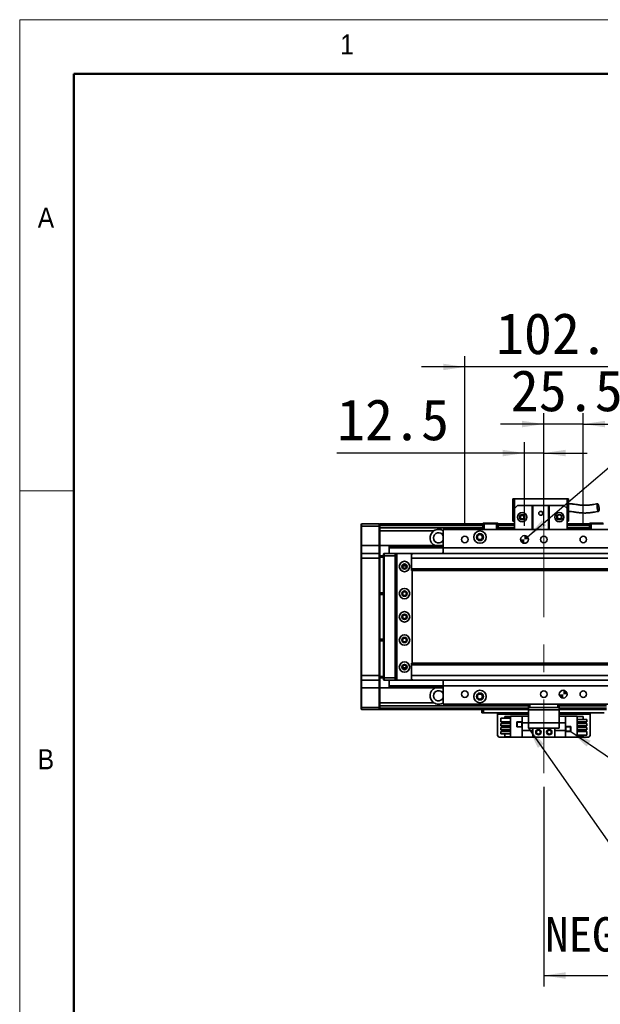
# Model space of a CAD drawing. Header units: millimetres. Extents: x 35 to 2905, y 35 to 2044.
# Tile 3 of 11: x 35 to 410, y 1408 to 2044. Entities that reach past the tile are written whole.
import ezdxf

# ---------------------------------------------------------------- set-up
doc = ezdxf.new("R2010")
doc.units = ezdxf.units.MM
doc.header["$LTSCALE"] = 7
doc.linetypes.add('CENTERX2', pattern=[20.32, 12.7, -2.54, 2.54, -2.54])
doc.layers.add('黑色实线', color=7, linetype='Continuous')
doc.styles.add('SLDTEXTSTYLE1', font='Gothic.ttf', dxfattribs={"width": 0.913})
doc.styles.add('SLDTEXTSTYLE8', font='txt')
doc.styles.add('SLDTEXTSTYLE9', font='txt', dxfattribs={"bigfont": 'bigfont'})
doc.dimstyles.new('SLDDIMSTYLE0', dxfattribs={"dimtxt": 26.6, "dimasz": 14, "dimexe": 0, "dimexo": 0.0625, "dimgap": 6.65, "dimtad": 2, "dimdec": 1, "dimrnd": 1e-09, "dimzin": 4, "dimdsep": 46, "dimtxsty": 'SLDTEXTSTYLE8', "dimsah": 1, "dimcen": 0.09, "dimadec": 0, "dimazin": 1, "dimtfac": 1, "dimtdec": 1, "dimtmove": 0, "dimatfit": 0, "dimfxl": 0, "dimfrac": 2, "dimtolj": 1, "dimtzin": 12, "dimarcsym": 0})
doc.dimstyles.new('SLDDIMSTYLE1', dxfattribs={"dimtxt": 26.6, "dimasz": 14, "dimexe": 0, "dimexo": 0.0625, "dimgap": 6.65, "dimtad": 2, "dimdec": 1, "dimrnd": 1e-09, "dimzin": 12, "dimdsep": 46, "dimtxsty": 'SLDTEXTSTYLE8', "dimsah": 1, "dimcen": 0.09, "dimadec": 0, "dimazin": 3, "dimtfac": 1, "dimtdec": 1, "dimtmove": 0, "dimatfit": 0, "dimfxl": 0, "dimfrac": 2, "dimtolj": 1, "dimtzin": 12, "dimarcsym": 0})
doc.dimstyles.new('SLDDIMSTYLE2', dxfattribs={"dimtxt": 0.18, "dimasz": 14, "dimexe": 0, "dimexo": 0.0625, "dimgap": 0, "dimtad": 0, "dimtih": 1, "dimtoh": 1, "dimdec": 0, "dimrnd": 1e-09, "dimzin": 0, "dimdsep": 46, "dimtxsty": 'Standard', "dimsah": 1, "dimcen": 0.09, "dimadec": 0, "dimazin": 0, "dimtfac": 14, "dimtdec": 0, "dimtofl": 0, "dimtmove": 0, "dimatfit": 3, "dimfxl": 0, "dimfrac": 2, "dimtolj": 1, "dimtzin": 0, "dimarcsym": 0})
doc.dimstyles.new('SLDDIMSTYLE4', dxfattribs={"dimtxt": 26.6, "dimasz": 14, "dimexe": 0, "dimexo": 0.0625, "dimgap": 6.65, "dimtad": 0, "dimtih": 1, "dimtoh": 1, "dimdec": 1, "dimrnd": 1e-09, "dimzin": 4, "dimdsep": 46, "dimtxsty": 'SLDTEXTSTYLE8', "dimsah": 1, "dimcen": 0, "dimadec": 0, "dimazin": 1, "dimtfac": 1, "dimtdec": 1, "dimtofl": 0, "dimtmove": 0, "dimatfit": 3, "dimfxl": 0, "dimfrac": 2, "dimtolj": 1, "dimtzin": 12, "dimarcsym": 0})
doc.dimstyles.new('SLDDIMSTYLE5', dxfattribs={"dimtxt": 26.6, "dimasz": 14, "dimexe": 0, "dimexo": 0.0625, "dimgap": 6.65, "dimtad": 2, "dimdec": 1, "dimrnd": 1e-09, "dimzin": 4, "dimdsep": 46, "dimtxsty": 'SLDTEXTSTYLE8', "dimsah": 1, "dimcen": 0.09, "dimadec": 0, "dimazin": 1, "dimtfac": 1, "dimtdec": 1, "dimtofl": 0, "dimtmove": 0, "dimatfit": 3, "dimfxl": 0, "dimfrac": 2, "dimtolj": 1, "dimtzin": 12, "dimarcsym": 0})

# ---------------------------------------------------------------- blocks, each defined once
blk = doc.blocks.new('_D_7')
at = {"layer": '黑色实线'}
for p, q in [((322.56, 1716.99), (322.56, 1826.58)), ((424.56, 1716.99), (424.56, 1826.58)), ((322.56, 1819.58), (294.56, 1819.58)), ((424.56, 1819.58), (322.56, 1819.58)), ((424.56, 1819.58), (452.56, 1819.58))]:
    blk.add_line(p, q, dxfattribs=at)
for points in [[(322.56, 1819.58), (308.56, 1821.68), (308.56, 1817.48)], [(424.56, 1819.58), (438.56, 1817.48), (438.56, 1821.68)]]:
    blk.add_solid(points, dxfattribs=at)
at = {"layer": '黑色实线', "insert": (342.58, 1854.48), "char_height": 26.6, "attachment_point": 1, "style": 'SLDTEXTSTYLE8'}
blk.add_mtext('102.0', dxfattribs=at)
blk = doc.blocks.new('SW_SYMBOL_HOLE_DEPTH')
at = {"layer": '黑色实线', "color": 0}
for p, q in [((0, 6125), (5600, 6125)), ((2800, 6125), (2800, 525)), ((700, 3885), (2800, 525)), ((4900, 3885), (2800, 525))]:
    blk.add_line(p, q, dxfattribs=at)
blk = doc.blocks.new('_D_10')
at = {"layer": '黑色实线'}
for p, q in [((362.97, 1709.72), (451.8, 1785.58)), ((451.8, 1785.58), (479.8, 1785.58))]:
    blk.add_line(p, q, dxfattribs=at)
blk.add_solid([(362.97, 1709.72), (374.98, 1717.22), (372.25, 1720.41)], dxfattribs=at)
at = {"layer": '黑色实线', "xscale": 0.004985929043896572, "yscale": 0.004985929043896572, "zscale": 0.004985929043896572}
blk.add_blockref('SW_SYMBOL_HOLE_DEPTH', (681.17, 1767.97), dxfattribs=at)
at = {"layer": '黑色实线', "char_height": 26.6, "attachment_point": 1, "style": 'SLDTEXTSTYLE8'}
for s, insert in [('2X ', (479.8, 1798.98)), ('%%c', (529.83, 1798.72)), (' 5.0H7 ', (570.93, 1798.98)), (' 7.0', (720.1, 1798.98))]:
    blk.add_mtext(s, dxfattribs=dict(at, insert=insert))
blk = doc.blocks.new('_D_11')
at = {"layer": '黑色实线'}
for p, q in [((373.56, 1755.7), (373.56, 1789.67)), ((399.06, 1716.99), (399.06, 1789.67)), ((373.56, 1782.67), (345.56, 1782.67)), ((399.06, 1782.67), (373.56, 1782.67)), ((399.06, 1782.67), (427.06, 1782.67))]:
    blk.add_line(p, q, dxfattribs=at)
for points in [[(373.56, 1782.67), (359.56, 1784.77), (359.56, 1780.57)], [(399.06, 1782.67), (413.06, 1780.57), (413.06, 1784.77)]]:
    blk.add_solid(points, dxfattribs=at)
at = {"layer": '黑色实线', "insert": (352.18, 1817.58), "char_height": 26.6, "attachment_point": 1, "style": 'SLDTEXTSTYLE8'}
blk.add_mtext('25.5', dxfattribs=at)
blk = doc.blocks.new('_D_12')
at = {"layer": '黑色实线'}
for p, q in [((361.06, 1716.99), (361.06, 1770.93)), ((373.56, 1716.99), (373.56, 1770.93)), ((361.06, 1763.93), (239.95, 1763.93)), ((373.56, 1763.93), (361.06, 1763.93)), ((373.56, 1763.93), (401.56, 1763.93))]:
    blk.add_line(p, q, dxfattribs=at)
for points in [[(361.06, 1763.93), (347.06, 1766.03), (347.06, 1761.83)], [(373.56, 1763.93), (387.56, 1761.83), (387.56, 1766.03)]]:
    blk.add_solid(points, dxfattribs=at)
at = {"layer": '黑色实线', "insert": (239.95, 1798.83), "char_height": 26.6, "attachment_point": 1, "style": 'SLDTEXTSTYLE8'}
blk.add_mtext('12.5', dxfattribs=at)
blk = doc.blocks.new('_D_18')
at = {"layer": '黑色实线'}
for p, q in [((373.56, 1548.26), (373.56, 1419.3)), ((1993.56, 1548.26), (1993.56, 1419.3)), ((373.56, 1426.3), (1993.56, 1426.3))]:
    blk.add_line(p, q, dxfattribs=at)
for points in [[(373.56, 1426.3), (387.56, 1424.2), (387.56, 1428.4)], [(1993.56, 1426.3), (1979.56, 1428.4), (1979.56, 1424.2)]]:
    blk.add_solid(points, dxfattribs=at)
at = {"layer": '黑色实线', "insert": (1142.52, 1461.21), "char_height": 26.6, "attachment_point": 1, "style": 'SLDTEXTSTYLE8'}
blk.add_mtext('1620.0', dxfattribs=at)
blk = doc.blocks.new('SW_NOTE_8')
at = {"layer": '黑色实线', "color": 0, "char_height": 22.225, "attachment_point": 2}
for s, insert, style in [('光电负限位', (71.51, 11.64), 'SLDTEXTSTYLE9'), ('NEGATIVE LIMIT SWITCH', (69.44, -17.75), 'SLDTEXTSTYLE8')]:
    blk.add_mtext(s, dxfattribs=dict(at, insert=insert, style=style))
blk = doc.blocks.new('SW_DOWELSYMBOL_0')
at = {"linetype": 'Continuous', "lineweight": 18}
h = blk.add_hatch(color=0, dxfattribs=at)
edge = h.paths.add_edge_path(flags=0)
edge.add_arc((0, 0), 2.5, 180, 270)
edge.add_line((0, -2.5), (0, 0))
edge.add_line((0, 0), (-2.5, 0))
h = blk.add_hatch(color=0, dxfattribs=at)
edge = h.paths.add_edge_path(flags=0)
edge.add_arc((0, 0), 2.5, 0, 90)
edge.add_line((0, 2.5), (0, 0))
edge.add_line((0, 0), (2.5, 0))
at = {"layer": '黑色实线', "color": 0}
blk.add_circle((0, 0), 2.5, dxfattribs=at)
blk = doc.blocks.new('SW_DOWELSYMBOL_1')
at = {"linetype": 'Continuous', "lineweight": 18}
h = blk.add_hatch(color=0, dxfattribs=at)
edge = h.paths.add_edge_path(flags=0)
edge.add_arc((0, 0), 2.5, 180, 270)
edge.add_line((0, -2.5), (0, 0))
edge.add_line((0, 0), (-2.5, 0))
h = blk.add_hatch(color=0, dxfattribs=at)
edge = h.paths.add_edge_path(flags=0)
edge.add_arc((0, 0), 2.5, 0, 90)
edge.add_line((0, 2.5), (0, 0))
edge.add_line((0, 0), (2.5, 0))
at = {"layer": '黑色实线', "color": 0}
blk.add_circle((0, 0), 2.5, dxfattribs=at)

msp = doc.modelspace()

# ---------------------------------------------------------------- linework, layer by layer
at = {"color": 7, "linetype": 'Continuous', "lineweight": 18}
for p, q in [((2905, 2044), (35, 2044)), ((35, 2044), (35, 35)), ((70, 2009), (2870, 2009)), ((70, 2009), (70, 70)), ((70, 1739.5), (35, 1739.5))]:
    msp.add_line(p, q, dxfattribs=at)
at = {"color": 7, "linetype": 'Continuous', "lineweight": 50}
for p, q in [((2870, 2009), (70, 2009)), ((70, 2009), (70, 70))]:
    msp.add_line(p, q, dxfattribs=at)
at = {"color": 7, "linetype": 'Continuous', "lineweight": 35}
for p, q in [((353.56393, 1734.3998481), (354.5639469, 1734.3998481)), ((353.56393, 1734.3998481), (353.56393, 1719.9998465)), ((354.5639469, 1727.9998441), (354.5639469, 1734.3998481)), ((354.5639469, 1734.3998481), (388.5639264, 1734.3998481)), ((388.5639264, 1734.3998481), (389.5639434, 1734.3998481)), ((388.5639264, 1734.3998481), (388.5639264, 1727.9998441)), ((389.5639434, 1719.9998465), (389.5639434, 1734.3998481)), ((356.5639212, 1729.9998481), (354.5639469, 1727.9998441)), ((354.5639469, 1727.9998441), (354.5639469, 1714.5998445)), ((356.5639212, 1729.9998481), (366.0639479, 1729.9998481)), ((366.0639479, 1714.5998445), (366.0639479, 1729.9998481)), ((366.0639479, 1729.9998481), (366.5639415, 1729.9998481)), ((366.5639415, 1729.9998481), (366.5639415, 1714.5998445)), ((376.5639319, 1729.9998481), (366.5639415, 1729.9998481)), ((376.5639319, 1714.5998445), (376.5639319, 1729.9998481)), ((376.5639319, 1729.9998481), (377.0639255, 1729.9998481)), ((377.0639255, 1729.9998481), (377.0639255, 1714.5998445)), ((377.0639255, 1729.9998481), (386.5639224, 1729.9998481)), ((388.5639264, 1727.9998441), (386.5639224, 1729.9998481)), ((388.5639264, 1727.9998441), (388.5639264, 1714.5998445)), ((255.56394, 1717.8049837), (255.8639302, 1718.104985)), ((255.8639302, 1718.104985), (255.8639302, 1716.6049857)), ((255.8639302, 1718.104985), (267.2639295, 1718.104985)), ((267.2639295, 1716.6049857), (267.2639295, 1718.104985)), ((267.2639295, 1718.104985), (267.5639345, 1717.8049837)), ((334.0639426, 1718.104985), (267.5639345, 1718.104985)), ((267.5639345, 1718.104985), (267.5639345, 1717.8049837)), ((334.3639328, 1718.5998452), (334.0639426, 1718.2998475)), ((335.0639298, 1718.2998475), (334.0639426, 1718.2998475)), ((334.0639426, 1714.5998445), (334.0639426, 1718.2998475)), ((334.3639328, 1718.5998452), (335.1882055, 1718.5998452)), ((335.0639298, 1718.2998475), (335.1882055, 1718.5998452)), ((335.0639298, 1718.2998475), (335.0639298, 1714.5998445)), ((343.063946, 1718.2998475), (335.0639298, 1718.2998475)), ((335.1882055, 1718.5998452), (342.9396703, 1718.5998452)), ((343.063946, 1718.2998475), (342.9396703, 1718.5998452)), ((342.9396703, 1718.5998452), (343.7639429, 1718.5998452)), ((343.063946, 1714.5998445), (343.063946, 1718.2998475)), ((344.0639331, 1718.2998475), (343.063946, 1718.2998475)), ((344.0639331, 1718.2998475), (343.7639429, 1718.5998452)), ((344.0639331, 1718.2998475), (344.0639331, 1714.5998445)), ((354.5639469, 1718.104985), (344.0639331, 1718.104985)), ((353.56393, 1719.9998465), (354.5639469, 1719.9998465)), ((388.5639264, 1719.9998465), (389.5639434, 1719.9998465)), ((403.0639484, 1718.104985), (388.5639264, 1718.104985)), ((403.3639385, 1718.5998452), (403.0639484, 1718.2998475)), ((404.0639355, 1718.2998475), (403.0639484, 1718.2998475)), ((403.0639484, 1714.5998445), (403.0639484, 1718.2998475)), ((403.3639385, 1718.5998452), (404.1882112, 1718.5998452)), ((404.0639355, 1718.2998475), (404.1882112, 1718.5998452)), ((404.0639355, 1718.2998475), (404.0639355, 1714.5998445)), ((412.0639219, 1718.2998475), (404.0639355, 1718.2998475)), ((404.1882112, 1718.5998452), (411.939676, 1718.5998452)), ((255.56394, 1716.6049857), (255.56394, 1717.8049837)), ((255.56394, 1716.6049857), (255.8639302, 1716.6049857)), ((255.56394, 1704.1049828), (255.56394, 1716.6049857)), ((267.2639295, 1716.6049857), (255.8639302, 1716.6049857)), ((255.8639302, 1716.6049857), (255.8639302, 1704.1049828)), ((267.2639295, 1716.6049857), (267.5639345, 1716.6049857)), ((267.2639295, 1704.1049828), (267.2639295, 1716.6049857)), ((267.5639345, 1717.8049837), (267.5639345, 1716.6049857)), ((334.0639426, 1717.604984), (267.5639345, 1717.604984)), ((267.5639345, 1716.6049857), (267.5639345, 1704.1049828)), ((334.0639426, 1715.5998465), (267.5639345, 1715.5998465)), ((302.3943558, 1713.5998462), (267.5639345, 1713.5998462)), ((438.5639384, 1714.5998445), (308.5639431, 1714.5998445)), ((308.5639431, 1714.5998445), (308.5639431, 1702.5998463)), ((323.5639288, 1717.9049854), (334.0639426, 1717.9049854)), ((323.5639288, 1717.9049854), (323.5639288, 1717.7049857)), ((323.5639288, 1717.7049857), (334.0639426, 1717.7049857)), ((323.5639288, 1717.604984), (323.5639288, 1717.7049857)), ((344.0639331, 1717.9049854), (354.5639469, 1717.9049854)), ((344.0639331, 1717.7049857), (354.5639469, 1717.7049857)), ((354.5639469, 1717.604984), (344.0639331, 1717.604984)), ((354.5639469, 1715.5998465), (344.0639331, 1715.5998465)), ((388.5639264, 1717.9049854), (403.0639484, 1717.9049854)), ((388.5639264, 1717.7049857), (403.0639484, 1717.7049857)), ((403.0639484, 1717.604984), (388.5639264, 1717.604984)), ((403.0639484, 1715.5998465), (388.5639264, 1715.5998465)), ((255.56394, 1704.1049828), (255.8639302, 1704.1049828)), ((255.56394, 1698.8049824), (255.56394, 1704.1049828)), ((255.8639302, 1699.1049838), (255.56394, 1698.8049824)), ((255.8639302, 1704.1049828), (255.8639302, 1699.1049838)), ((267.2639295, 1704.1049828), (255.8639302, 1704.1049828)), ((255.8639302, 1699.1049838), (255.8639302, 1696.1049852)), ((255.8639302, 1699.1049838), (267.2639295, 1699.1049838)), ((267.2639295, 1699.1049838), (267.2639295, 1704.1049828)), ((267.2639295, 1704.1049828), (267.5639345, 1704.1049828)), ((267.2639295, 1696.1049852), (267.2639295, 1699.1049838)), ((267.2639295, 1699.1049838), (267.5639345, 1698.8049824)), ((267.5639345, 1704.1049828), (267.5639345, 1698.8049824)), ((273.5639467, 1704.0998456), (267.5639345, 1704.0998456)), ((270.0639322, 1698.8049824), (270.3639223, 1699.1049838)), ((270.3639223, 1699.1049838), (270.3639223, 1697.6049845)), ((270.3639223, 1699.1049838), (277.563925, 1699.1049838)), ((273.5639467, 1704.0998456), (308.5639431, 1704.0998456)), ((273.5639467, 1704.0998456), (273.5639467, 1703.8068254)), ((273.5639467, 1703.8068254), (308.5639431, 1703.8068254)), ((273.5639467, 1703.8068254), (273.5639467, 1702.907965)), ((273.5639467, 1702.907965), (273.5639467, 1702.6149449)), ((273.5639467, 1702.907965), (308.5639431, 1702.907965)), ((273.5639467, 1702.6149449), (273.5639467, 1699.1049838)), ((273.5639467, 1702.6149449), (308.5639431, 1702.6149449)), ((277.563925, 1699.1049838), (277.563925, 1697.6049845)), ((277.563925, 1699.1049838), (279.0639355, 1699.1049838)), ((279.0639355, 1699.1049838), (278.5639419, 1698.6049828)), ((288.0639388, 1699.1049838), (279.0639355, 1699.1049838)), ((288.5639324, 1698.6049828), (288.0639388, 1699.1049838)), ((2079.064007, 1699.1049838), (288.0639388, 1699.1049838)), ((307.8439786, 1704.0998456), (308.5639431, 1704.4952106)), ((438.5639384, 1702.5998463), (308.5639431, 1702.5998463)), ((308.5639431, 1702.5998463), (308.5639431, 1699.1049838)), ((255.56394, 1696.1049852), (255.56394, 1698.8049824)), ((255.56394, 1620.1049839), (255.56394, 1696.1049852)), ((255.8639302, 1696.1049852), (255.56394, 1696.1049852)), ((255.8639302, 1696.1049852), (255.8639302, 1620.1049839)), ((267.2639295, 1696.1049852), (255.8639302, 1696.1049852)), ((267.2639295, 1620.1049839), (267.2639295, 1696.1049852)), ((267.2639295, 1696.1049852), (267.5639345, 1696.1049852)), ((267.5639345, 1698.8049824), (267.5639345, 1696.1049852)), ((267.5639345, 1697.6049845), (270.0639322, 1697.6049845)), ((270.0639322, 1696.6049825), (267.5639345, 1696.6049825)), ((267.5639345, 1696.1049852), (267.5639345, 1620.1049839)), ((270.0639322, 1697.6049845), (270.0639322, 1698.8049824)), ((270.0639322, 1618.6049846), (270.0639322, 1697.6049845)), ((270.0639322, 1697.6049845), (270.3639223, 1697.6049845)), ((270.3639223, 1697.6049845), (270.3639223, 1618.6049846)), ((277.563925, 1697.6049845), (270.3639223, 1697.6049845)), ((278.7639453, 1698.8049824), (277.563925, 1698.8049824)), ((277.563925, 1697.6049845), (277.563925, 1618.6049846)), ((278.5639419, 1697.1049835), (278.0639484, 1697.1049835)), ((278.0639484, 1697.1049835), (278.0639484, 1619.1049856)), ((278.5639419, 1698.6049828), (278.5639419, 1617.6049825)), ((288.0639388, 1698.466659), (288.0639388, 1696.1049814)), ((2079.064007, 1696.1049814), (288.0639388, 1696.1049814)), ((288.0639388, 1696.1049814), (288.0639388, 1689.1049803)), ((288.5639324, 1698.466659), (288.5639324, 1698.6049828)), ((284.7095682, 1691.1049843), (282.4182763, 1691.1049843)), ((2079.064007, 1689.1049803), (288.0639388, 1689.1049803)), ((288.0639388, 1689.1049803), (288.0639388, 1688.1049801)), ((288.0639388, 1688.1049801), (2079.064007, 1688.1049801)), ((288.5639324, 1628.1049852), (288.5639324, 1688.1049801)), ((267.5639345, 1673.6049843), (270.0639322, 1673.6049843)), ((270.0639322, 1672.6049841), (267.5639345, 1672.6049841)), ((267.5639345, 1643.6049831), (270.0639322, 1643.6049831)), ((270.0639322, 1642.6049848), (267.5639345, 1642.6049848)), ((282.4182763, 1625.1049828), (284.7095682, 1625.1049828)), ((2079.064007, 1628.1049852), (288.0639388, 1628.1049852)), ((288.0639388, 1628.1049852), (288.0639388, 1627.1049869)), ((2079.064007, 1627.1049869), (288.0639388, 1627.1049869)), ((288.0639388, 1627.1049869), (288.0639388, 1620.1049876)), ((255.8639302, 1620.1049839), (255.56394, 1620.1049839)), ((255.56394, 1617.4049829), (255.56394, 1620.1049839)), ((255.8639302, 1617.1049853), (255.56394, 1617.4049829)), ((255.56394, 1612.1049826), (255.56394, 1617.4049829)), ((255.8639302, 1620.1049839), (267.2639295, 1620.1049839)), ((255.8639302, 1620.1049839), (255.8639302, 1617.1049853)), ((267.2639295, 1617.1049853), (255.8639302, 1617.1049853)), ((255.8639302, 1617.1049853), (255.8639302, 1612.1049826)), ((267.2639295, 1620.1049839), (267.5639345, 1620.1049839)), ((267.2639295, 1617.1049853), (267.2639295, 1620.1049839)), ((267.2639295, 1617.1049853), (267.5639345, 1617.4049829)), ((267.2639295, 1612.1049826), (267.2639295, 1617.1049853)), ((267.5639345, 1620.1049839), (267.5639345, 1617.4049829)), ((267.5639345, 1619.6049829), (270.0639322, 1619.6049829)), ((270.0639322, 1618.6049846), (267.5639345, 1618.6049846)), ((267.5639345, 1617.4049829), (267.5639345, 1612.1049826)), ((270.0639322, 1618.6049846), (270.3639223, 1618.6049846)), ((270.0639322, 1617.4049829), (270.0639322, 1618.6049846)), ((270.0639322, 1617.4049829), (270.3639223, 1617.1049853)), ((270.3639223, 1618.6049846), (277.563925, 1618.6049846)), ((270.3639223, 1618.6049846), (270.3639223, 1617.1049853)), ((277.563925, 1617.1049853), (270.3639223, 1617.1049853)), ((273.5639467, 1617.1049853), (273.5639467, 1613.5950205)), ((277.563925, 1618.6049846), (277.563925, 1617.1049853)), ((277.563925, 1617.4049829), (278.7639453, 1617.4049829)), ((279.0639355, 1617.1049853), (277.563925, 1617.1049853)), ((278.0639484, 1619.1049856), (278.5639419, 1619.1049856)), ((278.5639419, 1617.6049825), (279.0639355, 1617.1049853)), ((279.0639355, 1617.1049853), (288.0639388, 1617.1049853)), ((2079.064007, 1620.1049876), (288.0639388, 1620.1049876)), ((288.0639388, 1620.1049876), (288.0639388, 1617.74331)), ((288.0639388, 1617.1049853), (288.5639324, 1617.6049825)), ((2079.064007, 1617.1049853), (288.0639388, 1617.1049853)), ((288.5639324, 1617.6049825), (288.5639324, 1617.74331)), ((308.5639431, 1617.1049853), (308.5639431, 1613.5998447)), ((255.8639302, 1612.1049826), (255.56394, 1612.1049826)), ((255.56394, 1599.6049833), (255.56394, 1612.1049826)), ((267.2639295, 1612.1049826), (255.8639302, 1612.1049826)), ((255.8639302, 1612.1049826), (255.8639302, 1599.6049833)), ((267.5639345, 1612.1049826), (267.2639295, 1612.1049826)), ((267.2639295, 1599.6049833), (267.2639295, 1612.1049826)), ((273.5639467, 1612.1101235), (267.5639345, 1612.1101235)), ((267.5639345, 1612.1049826), (267.5639345, 1599.6049833)), ((273.5639467, 1613.5950205), (308.5639431, 1613.5950205)), ((273.5639467, 1613.5950205), (273.5639467, 1613.302004)), ((273.5639467, 1613.302004), (308.5639431, 1613.302004)), ((273.5639467, 1613.302004), (273.5639467, 1612.4031399)), ((273.5639467, 1612.4031399), (308.5639431, 1612.4031399)), ((273.5639467, 1612.4031399), (273.5639467, 1612.1101235)), ((273.5639467, 1612.1101235), (308.5639431, 1612.1101235)), ((307.8439786, 1612.1101235), (308.5639431, 1611.7147547)), ((438.5639384, 1613.5998447), (308.5639431, 1613.5998447)), ((308.5639431, 1613.5998447), (308.5639431, 1601.5998465)), ((255.8639302, 1599.6049833), (255.56394, 1599.6049833)), ((255.56394, 1598.4049816), (255.56394, 1599.6049833)), ((255.8639302, 1598.104984), (255.56394, 1598.4049816)), ((255.8639302, 1599.6049833), (267.2639295, 1599.6049833)), ((255.8639302, 1599.6049833), (255.8639302, 1598.104984)), ((267.2639295, 1598.104984), (255.8639302, 1598.104984)), ((267.5639345, 1599.6049833), (267.2639295, 1599.6049833)), ((267.2639295, 1598.104984), (267.2639295, 1599.6049833)), ((267.5639345, 1598.4049816), (267.2639295, 1598.104984)), ((302.3943558, 1602.6101228), (267.5639345, 1602.6101228)), ((363.5639205, 1600.6101225), (267.5639345, 1600.6101225)), ((267.5639345, 1599.6049833), (267.5639345, 1598.4049816)), ((267.5639345, 1598.4049816), (267.5639345, 1598.104984)), ((363.5639205, 1598.104984), (267.5639345, 1598.104984)), ((438.5639384, 1601.5998465), (308.5639431, 1601.5998465)), ((333.5639491, 1596.1049874), (333.5639491, 1598.104984)), ((334.5639362, 1598.104984), (334.5639362, 1596.1049874)), ((363.5639205, 1599.5998461), (363.5639205, 1601.5998465)), ((364.5639374, 1599.5998461), (363.5639205, 1599.5998461)), ((363.5639205, 1598.0998431), (363.5639205, 1599.5998461)), ((383.5639312, 1598.0998431), (363.5639205, 1598.0998431)), ((363.5639205, 1598.0998431), (363.5639205, 1589.5998482)), ((364.5639374, 1601.5998465), (364.5639374, 1599.5998461)), ((382.5639441, 1599.5998461), (364.5639374, 1599.5998461)), ((382.5639441, 1599.5998461), (382.5639441, 1601.5998465)), ((383.5639312, 1599.5998461), (382.5639441, 1599.5998461)), ((383.5639312, 1601.5998465), (383.5639312, 1599.5998461)), ((414.063926, 1600.6101225), (383.5639312, 1600.6101225)), ((383.5639312, 1599.5998461), (383.5639312, 1598.0998431)), ((414.063926, 1598.104984), (383.5639312, 1598.104984)), ((383.5639312, 1598.0998431), (383.5639312, 1589.5998482)), ((334.5639362, 1596.1049874), (333.5639491, 1596.1049874)), ((363.5639205, 1596.1049874), (334.5639362, 1596.1049874)), ((343.5639396, 1596.1049874), (343.5639396, 1595.1049854)), ((343.5639396, 1581.3049827), (343.5639396, 1595.1049854)), ((345.8639338, 1592.6649873), (352.0639493, 1592.6649873)), ((345.8639338, 1590.1649822), (345.8639338, 1592.6649873)), ((348.2639446, 1592.6649873), (348.2639446, 1593.6049823)), ((348.2639446, 1593.6049823), (352.0639493, 1593.6049823)), ((352.0639493, 1580.3049807), (352.0639493, 1593.9049874)), ((352.0639493, 1593.9049874), (359.6139207, 1593.9049874)), ((359.6139207, 1593.9049874), (359.6139207, 1589.6049817)), ((363.5639205, 1593.9049874), (359.6139207, 1593.9049874)), ((412.5639453, 1596.1049874), (383.5639312, 1596.1049874)), ((387.513931, 1593.9049874), (383.5639312, 1593.9049874)), ((387.513931, 1589.6049817), (387.513931, 1593.9049874)), ((395.0639322, 1593.9049874), (387.513931, 1593.9049874)), ((395.0639322, 1593.9049874), (395.0639322, 1580.3049807)), ((398.8639369, 1593.6049823), (395.0639322, 1593.6049823)), ((401.2639477, 1591.6649853), (395.0639322, 1591.6649853)), ((398.8639369, 1593.6049823), (398.8639369, 1591.6649853)), ((401.2639477, 1591.6649853), (401.2639477, 1590.1649822)), ((403.5639419, 1595.1049854), (403.5639419, 1596.1049874)), ((403.5639419, 1595.1049854), (403.5639419, 1581.3049827)), ((345.8639338, 1590.1649822), (352.0639493, 1590.1649822)), ((345.8639338, 1587.6249824), (345.8639338, 1589.1249855)), ((345.8639338, 1589.1249855), (352.0639493, 1589.1249855)), ((345.8639338, 1587.6249824), (352.0639493, 1587.6249824)), ((345.8639338, 1586.5849857), (352.0639493, 1586.5849857)), ((345.8639338, 1585.0849827), (345.8639338, 1586.5849857)), ((345.8639338, 1585.0849827), (352.0639493, 1585.0849827)), ((348.2639446, 1589.1249855), (348.2639446, 1590.1649822)), ((348.2639446, 1586.5849857), (348.2639446, 1587.6249824)), ((348.2639446, 1584.0449859), (348.2639446, 1585.0849827)), ((359.3639388, 1590.2049844), (356.1639442, 1590.2049844)), ((356.1639442, 1590.2049844), (356.1639442, 1587.0049824)), ((356.1639442, 1587.0049824), (359.3639388, 1587.0049824)), ((356.263931, 1590.1049827), (356.263931, 1587.1049841)), ((359.2639222, 1590.1049827), (356.263931, 1590.1049827)), ((356.263931, 1587.1049841), (359.2639222, 1587.1049841)), ((359.2639222, 1587.1049841), (359.2639222, 1590.1049827)), ((359.3639388, 1587.0049824), (359.3639388, 1590.2049844)), ((363.5639205, 1589.6049817), (359.6139207, 1589.6049817)), ((359.6139207, 1584.6049864), (359.6139207, 1589.6049817)), ((359.6139207, 1584.6049864), (366.5639415, 1584.6049864)), ((359.6139207, 1584.6049864), (359.6139207, 1580.3049807)), ((363.5639205, 1589.5998482), (383.5639312, 1589.5998482)), ((363.5639205, 1586.0998486), (363.5639205, 1589.5998482)), ((383.5639312, 1586.0998486), (363.5639205, 1586.0998486)), ((366.5639415, 1586.0998486), (366.5639415, 1584.6049864)), ((366.5639415, 1580.3049807), (366.5639415, 1584.6049864)), ((373.5639407, 1586.0998486), (373.5639407, 1580.3049807)), ((380.56394, 1584.6049864), (380.56394, 1586.0998486)), ((380.56394, 1584.6049864), (387.513931, 1584.6049864)), ((380.56394, 1584.6049864), (380.56394, 1580.3049807)), ((387.513931, 1589.6049817), (383.5639312, 1589.6049817)), ((383.5639312, 1589.5998482), (383.5639312, 1586.0998486)), ((387.513931, 1589.6049817), (387.513931, 1584.6049864)), ((387.513931, 1580.3049807), (387.513931, 1584.6049864)), ((390.9639373, 1587.2049858), (387.7639427, 1587.2049858)), ((387.7639427, 1587.2049858), (387.7639427, 1584.0049837)), ((390.8639207, 1587.1049841), (387.8639295, 1587.1049841)), ((387.8639295, 1587.1049841), (387.8639295, 1584.1049854)), ((390.8639207, 1584.1049854), (390.8639207, 1587.1049841)), ((390.9639373, 1584.0049837), (390.9639373, 1587.2049858)), ((401.2639477, 1590.1649822), (395.0639322, 1590.1649822)), ((401.2639477, 1589.1249855), (395.0639322, 1589.1249855)), ((401.2639477, 1587.6249824), (395.0639322, 1587.6249824)), ((401.2639477, 1586.5849857), (395.0639322, 1586.5849857)), ((401.2639477, 1585.0849827), (395.0639322, 1585.0849827)), ((398.8639369, 1590.1649822), (398.8639369, 1589.1249855)), ((398.8639369, 1587.6249824), (398.8639369, 1586.5849857)), ((398.8639369, 1585.0849827), (398.8639369, 1584.0449859)), ((401.2639477, 1589.1249855), (401.2639477, 1587.6249824)), ((401.2639477, 1586.5849857), (401.2639477, 1585.0849827)), ((343.5639396, 1581.3049827), (344.5639267, 1580.3049807)), ((352.0639493, 1580.3049807), (344.5639267, 1580.3049807)), ((345.8639338, 1582.5449829), (345.8639338, 1584.0449859)), ((345.8639338, 1584.0449859), (352.0639493, 1584.0449859)), ((345.8639338, 1582.5449829), (352.0639493, 1582.5449829)), ((348.2639446, 1580.6049858), (348.2639446, 1582.5449829)), ((348.2639446, 1580.6049858), (352.0639493, 1580.6049858)), ((352.0639493, 1580.3049807), (359.6139207, 1580.3049807)), ((359.6139207, 1580.3049807), (366.5639415, 1580.3049807)), ((373.5639407, 1580.3049807), (366.5639415, 1580.3049807)), ((373.5639407, 1580.3049807), (380.56394, 1580.3049807)), ((380.56394, 1580.3049807), (387.513931, 1580.3049807)), ((395.0639322, 1580.3049807), (387.513931, 1580.3049807)), ((387.7639427, 1584.0049837), (390.9639373, 1584.0049837)), ((387.8639295, 1584.1049854), (390.8639207, 1584.1049854)), ((401.2639477, 1584.0449859), (395.0639322, 1584.0449859)), ((401.2639477, 1581.5449808), (395.0639322, 1581.5449808)), ((398.8639369, 1580.6049858), (395.0639322, 1580.6049858)), ((402.563925, 1580.3049807), (395.0639322, 1580.3049807)), ((398.8639369, 1581.5449808), (398.8639369, 1580.6049858)), ((401.2639477, 1584.0449859), (401.2639477, 1581.5449808)), ((402.563925, 1580.3049807), (403.5639419, 1581.3049827))]:
    msp.add_line(p, q, dxfattribs=at)
at = {"color": 8, "linetype": 'Continuous', "lineweight": 35}
for p, q in [((334.0639426, 1717.104983), (267.5639345, 1717.104983)), ((354.5639469, 1717.104983), (344.0639331, 1717.104983)), ((403.0639484, 1717.104983), (388.5639264, 1717.104983)), ((363.5639205, 1599.1049823), (267.5639345, 1599.1049823)), ((414.063926, 1599.1049823), (383.5639312, 1599.1049823)), ((343.5639396, 1595.1049854), (363.5639205, 1595.1049854)), ((383.5639312, 1595.1049854), (403.5639419, 1595.1049854))]:
    msp.add_line(p, q, dxfattribs=at)
at = {"color": 7, "linetype": 'Continuous', "lineweight": 35, "flags": 128}
for points in [[(310.2060213, 1714.527585), (310.2044716, 1714.846943), (310.1198032, 1715.2067837), (309.9011137, 1715.4442933), (309.5849707, 1715.5499686), (309.170778, 1715.5892444), (308.657731, 1715.597697), (308.1105306, 1715.5939457), (307.6126232, 1715.5610849), (307.2369947, 1715.450101), (307.0252194, 1715.2401213), (306.9335773, 1714.9382387), (306.9143846, 1714.5138574), (306.9157257, 1714.4362782), (306.9157257, 1714.4362782)], [(308.5658207, 1699.4839725), (308.212842, 1699.2711653), (307.9934671, 1699.1049838)], [(307.9810991, 1617.1049853), (308.2167163, 1616.925836), (308.5706188, 1616.7132412)]]:
    msp.add_lwpolyline(points, dxfattribs=at)
at = {"color": 7, "linetype": 'Continuous', "lineweight": 35}
for centre, radius in [((359.5639345, 1722.499846), 3), ((371.5639345, 1724.999846), 1.25), ((383.5639345, 1722.499846), 3), ((359.5639345, 1722.499846), 1.7), ((359.5639345, 1722.499846), 1.6), ((383.5639345, 1722.499846), 1.7), ((383.5639345, 1722.499846), 1.6), ((332.3139345, 1709.599846), 4), ((332.3139345, 1709.599846), 2.25), ((322.5639345, 1708.099846), 2.1), ((332.3139345, 1709.599846), 2), ((332.3139345, 1709.599846), 1.621), ((361.0639345, 1708.099846), 2.5), ((373.5639345, 1708.099846), 2.1), ((399.0639345, 1708.099846), 2.1), ((283.5639345, 1690.604984), 3.36), ((283.5639345, 1690.604984), 1.7), ((283.5639345, 1690.604984), 1.6), ((283.5639345, 1690.604984), 1.25), ((283.5639345, 1673.104984), 3.36), ((283.5639345, 1673.104984), 1.7), ((283.5639345, 1673.104984), 1.6), ((283.5639345, 1673.104984), 1.25), ((283.5639345, 1658.104984), 3.36), ((283.5639345, 1658.104984), 1.7), ((283.5639345, 1658.104984), 1.6), ((283.5639345, 1658.104984), 1.25), ((283.5639345, 1643.104984), 3.36), ((283.5639345, 1643.104984), 1.7), ((283.5639345, 1643.104984), 1.6), ((283.5639345, 1643.104984), 1.25), ((283.5639345, 1625.604984), 3.36), ((283.5639345, 1625.604984), 1.7), ((283.5639345, 1625.604984), 1.6), ((283.5639345, 1625.604984), 1.25), ((322.5639345, 1608.099846), 2.1), ((332.3139345, 1606.599846), 4), ((373.5639345, 1608.099846), 2.1), ((386.0639345, 1608.099846), 2.5), ((399.0639345, 1608.099846), 2.1), ((332.3139345, 1606.599846), 2.25), ((332.3139345, 1606.599846), 2), ((332.3139345, 1606.599846), 1.621), ((370.0639345, 1583.604984), 1.75), ((370.0639345, 1583.604984), 1.25), ((377.0639345, 1583.604984), 1.75), ((377.0639345, 1583.604984), 1.25)]:
    msp.add_circle(centre, radius, dxfattribs=at)
for centre, radius, start, end in [((305.5639345, 1709.104984), 5.5, 125.1897877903, 245.5088204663), ((305.5639345, 1709.104984), 3.3, 24.6199773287, 335.3800226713), ((305.5639345, 1607.104984), 5.5, 114.4911795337, 234.8102122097), ((305.5639345, 1607.104984), 3.3, 24.6199773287, 335.3800226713)]:
    msp.add_arc(centre, radius, start, end, dxfattribs=at)
for points, knots in [([(408.3057298, 1731.1512981), (407.2614338, 1730.9854189), (405.4413231, 1730.6963069), (403.0628122, 1730.3254935), (401.252275, 1730.1812414), (399.6680645, 1730.1531487), (397.8981789, 1730.2331977), (396.0435496, 1730.4550913), (394.1460686, 1730.741149), (392.6263153, 1730.9628553), (391.2058372, 1731.097956), (390.2620213, 1731.1504712), (389.7047705, 1731.1280192), (389.5639434, 1731.1223452)], [0, 0, 0, 0, 0.1728201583, 0.301209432, 0.3945073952, 0.4621978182, 0.5503028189, 0.6704398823, 0.75426796, 0.853134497, 0.9124973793, 0.977886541, 1, 1, 1, 1]), ([(407.9239621, 1729.989246), (407.9503167, 1730.2383466), (408.0030848, 1730.7371039), (408.1808491, 1731.1419892), (408.4035628, 1731.1833206), (408.6353881, 1730.9031549), (408.8514009, 1730.3922983), (409.0386334, 1729.6989117), (409.1789538, 1728.8916472), (409.2565007, 1728.0523757), (409.2604508, 1727.2735741), (409.1876802, 1726.6527407), (409.0464679, 1726.2619052), (408.8474491, 1726.1749281), (408.6463909, 1726.2790879), (408.456798, 1726.6235662), (408.2869176, 1727.1545448), (408.1356368, 1727.8881505), (408.024256, 1728.6343528), (407.9506868, 1729.1783796), (407.9222718, 1729.4373019), (407.9106567, 1729.5223527), (407.9107121, 1729.5446774), (407.9095898, 1729.6188496), (407.9122513, 1729.7749735), (407.9194699, 1729.9070523), (407.9239621, 1729.989246)], [0, 0, 0, 0, 0.0648170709, 0.1297788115, 0.1897320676, 0.2426180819, 0.2944128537, 0.3462430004, 0.3987242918, 0.4521992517, 0.5066010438, 0.5614521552, 0.6160516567, 0.6697722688, 0.7270686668, 0.7653772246, 0.8036909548, 0.8589092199, 0.9142291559, 0.9495546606, 0.9640013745, 0.9648506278, 0.9657590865, 0.9687099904, 0.9805279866, 1, 1, 1, 1]), ([(389.5639434, 1726.1140872), (389.9330699, 1726.1301057), (390.8205975, 1726.1686206), (392.1918542, 1725.9891466), (393.608385, 1725.7883789), (394.8842485, 1725.5960457), (395.9844378, 1725.4489442), (396.937393, 1725.3434656), (398.1830623, 1725.2346866), (400.0117321, 1725.1573911), (402.6114764, 1725.2556126), (405.610659, 1725.6740823), (407.7487881, 1726.0233809), (408.8764741, 1726.2076069)], [0, 0, 0, 0, 0.0561688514, 0.1350523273, 0.2093710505, 0.2758292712, 0.332639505, 0.378840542, 0.4216808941, 0.5224859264, 0.656040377, 0.8185897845, 1, 1, 1, 1]), ([(359.3513622, 1721.3696618), (359.2224607, 1721.3912485), (358.9640422, 1721.434525), (358.6255412, 1721.6578738), (358.3656164, 1721.9770803), (358.2169277, 1722.3797288), (358.2041202, 1722.8237036), (358.3394413, 1723.2604106), (358.598343, 1723.6321048), (358.8423593, 1723.7950869), (358.9566304, 1723.8714103)], [0, 0, 0, 0, 0.1153517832, 0.2312544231, 0.3517769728, 0.4770083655, 0.6065219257, 0.7402439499, 0.8783580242, 1, 1, 1, 1]), ([(359.5639422, 1721.3497725), (359.5679454, 1721.3497864), (359.6881678, 1721.3502038), (359.9257558, 1721.3894036), (360.2416531, 1721.548729), (360.4956014, 1721.795556), (360.6638675, 1722.1070774), (360.7310532, 1722.4547473), (360.6908181, 1722.8065366), (360.5471232, 1723.13012), (360.3131126, 1723.3958219), (360.0102151, 1723.5792119), (359.6662492, 1723.6632786), (359.3129171, 1723.640429), (358.9826599, 1723.5128062), (358.705765, 1723.2921157), (358.5078126, 1722.9985322), (358.4069361, 1722.6590986), (358.4124069, 1722.3051858), (358.5235856, 1721.968627), (358.7307276, 1721.6828285), (359.0131509, 1721.4647806), (359.2386298, 1721.4013668), (359.3513622, 1721.3696618)], [0, 0, 0, 0, 0.0017194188, 0.0516365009, 0.1015514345, 0.1514631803, 0.2013774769, 0.2512942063, 0.3012093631, 0.35112083, 0.4010321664, 0.4509466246, 0.5008643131, 0.55077631, 0.6006884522, 0.6506024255, 0.7005190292, 0.7504339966, 0.8003449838, 0.8502587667, 0.9001744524, 0.9500903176, 1, 1, 1, 1]), ([(360.1712241, 1723.8714103), (360.3026449, 1723.7812882), (360.5715246, 1723.5969034), (360.8319512, 1723.1731501), (360.9386158, 1722.6976141), (360.87609, 1722.2289179), (360.6647935, 1721.8247833), (360.3400391, 1721.5304129), (360.0220778, 1721.3967632), (359.8305541, 1721.3756278), (359.7764923, 1721.3696618)], [0, 0, 0, 0, 0.1407983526, 0.2880655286, 0.4304364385, 0.5679417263, 0.7005946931, 0.8284726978, 0.9515826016, 1, 1, 1, 1]), ([(383.4356024, 1721.3671398), (383.3794051, 1721.3692748), (383.1860647, 1721.3766202), (382.8599698, 1721.4883305), (382.51838, 1721.7580098), (382.2816317, 1722.1446643), (382.1886084, 1722.6049743), (382.2616837, 1723.086024), (382.5026461, 1723.5259681), (382.7741191, 1723.7663763), (382.9386226, 1723.8610372), (382.9566493, 1723.8714103)], [0, 0, 0, 0, 0.0488389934, 0.1680248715, 0.2919229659, 0.4205443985, 0.5539585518, 0.6921654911, 0.8349291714, 0.981911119, 1, 1, 1, 1]), ([(383.351381, 1721.3696618), (383.2196175, 1721.4087796), (382.973975, 1721.4817057), (382.7009015, 1721.7180161), (382.5335613, 1721.9653672), (382.4337992, 1722.2333109), (382.4090539, 1722.4429922), (382.4162031, 1722.5747182), (382.4183127, 1722.6004663), (382.4188332, 1722.6057233), (382.4189874, 1722.6076875), (382.4190463, 1722.6082787), (382.4190453, 1722.6081334), (382.4190452, 1722.6081197)], [0, 0, 0, 0, 0.23692827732, 0.44169748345, 0.61424397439, 0.75450896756, 0.93807962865, 0.98296589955, 0.98978678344, 0.99520613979, 0.99755142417, 0.99976807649, 1, 1, 1, 1]), ([(383.7765112, 1721.3696618), (383.9159808, 1721.3942306), (384.1951738, 1721.443413), (384.5473297, 1721.6970313), (384.7977801, 1722.043015), (384.9218888, 1722.4534573), (384.9119566, 1722.8814088), (384.7719787, 1723.2839734), (384.5235981, 1723.6351514), (384.288748, 1723.7926216), (384.1712429, 1723.8714103)], [0, 0, 0, 0, 0.124807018, 0.2498411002, 0.3748585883, 0.4998572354, 0.6248424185, 0.7498299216, 0.87482967, 1, 1, 1, 1]), ([(306.9157257, 1714.4362782), (306.4981561, 1714.5113624), (305.5085252, 1714.6893105), (303.8971668, 1714.4630312), (302.8931884, 1713.8863658), (302.3943558, 1713.5998462)], [0, 0, 0, 0, 0.2686124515, 0.6366057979, 1, 1, 1, 1]), ([(308.5639431, 1713.7016584), (308.4943061, 1713.7507484), (308.2572407, 1713.9178659), (307.8154241, 1714.1305369), (307.3471939, 1714.3142554), (307.0296041, 1714.4074517), (306.9291859, 1714.432844), (306.9171016, 1714.4359271), (306.9157257, 1714.4362782)], [0, 0, 0, 0, 0.0963202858, 0.3279033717, 0.5604000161, 0.7709859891, 0.9739251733, 1, 1, 1, 1]), ([(308.1269815, 1699.1049838), (308.1834496, 1699.1847746), (308.2836795, 1699.3264018), (308.4835993, 1699.4379119), (308.5708871, 1699.4865988)], [0, 0, 0, 0, 0.56338632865, 1, 1, 1, 1]), ([(308.5708871, 1616.7130959), (308.4126121, 1616.8027953), (308.2053995, 1616.9202291), (308.1374067, 1617.0696875), (308.1213488, 1617.1049853)], [0, 0, 0, 0, 0.7638290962, 1, 1, 1, 1]), ([(302.3943558, 1602.6101228), (302.8539072, 1602.3405952), (303.8024293, 1601.7842855), (305.4854972, 1601.5270485), (307.166747, 1601.7263332), (308.1186925, 1602.2715945), (308.5639431, 1602.5266279)], [0, 0, 0, 0, 0.242506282, 0.5005372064, 0.7663877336, 1, 1, 1, 1])]:
    msp.add_open_spline(points, degree=3, knots=knots, dxfattribs=at)
at = {"layer": '黑色实线', "linetype": 'CENTERX2', "lineweight": 18}
msp.add_line((373.5639345, 1746.8116158), (373.5639345, 1557.149846), dxfattribs=at)

# ---------------------------------------------------------------- block references
at = {"layer": '黑色实线'}
for name, p in [('SW_DOWELSYMBOL_0', (361.0639345, 1708.099846)), ('SW_DOWELSYMBOL_1', (386.0639345, 1608.099846))]:
    msp.add_blockref(name, p, dxfattribs=at)
at = {"layer": '黑色实线', "color": 7}
msp.add_blockref('SW_NOTE_8', (463.7822508, 1481.7535827), dxfattribs=at)

# ---------------------------------------------------------------- texts
at = {"color": 7, "linetype": 'Continuous', "lineweight": 0, "char_height": 12.9645833, "attachment_point": 1, "style": 'SLDTEXTSTYLE1'}
for s, insert in [('1', (242.0833333, 2034.5241742)), ('A', (46.6666667, 1922.5241462)), ('B', (46.6666667, 1572.5241462))]:
    msp.add_mtext(s, dxfattribs=dict(at, insert=insert))

# ---------------------------------------------------------------- dimensions: what is measured, and where the dimension line sits
at = {"layer": '黑色实线'}
for base, p1, p2, dimstyle, picture, middle in [((322.5639345, 1819.5806115), (424.5639345, 1708.099846), (322.5639345, 1708.099846), 'SLDDIMSTYLE0', '_D_7', (384.9510402, 1819.5806115)), ((373.5639345, 1782.6745951), (399.0639345, 1708.099846), (373.5639345, 1746.8116158), 'SLDDIMSTYLE1', '_D_11', (384.9510402, 1782.6745951)), ((361.0639345, 1763.9254469), (373.5639345, 1708.099846), (361.0639345, 1708.099846), 'SLDDIMSTYLE1', '_D_12', (272.7226175, 1763.9254469)), ((1993.5639345, 1426.304934), (373.5639345, 1557.149846), (1993.5639345, 1557.149846), 'SLDDIMSTYLE5', '_D_18', (1194.4994266, 1426.304934))]:
    dim = msp.add_linear_dim(base=base, p1=p1, p2=p2, dimstyle=dimstyle, dxfattribs=at)
    dim.commit()
    dim.dimension.update_dxf_attribs({"geometry": picture, "text_midpoint": middle, "dimtype": 160})
dim = msp.add_diameter_dim_2p(p1=(359.1626887, 1706.4764963), p2=(362.9651804, 1709.7231956), text='2X <>H7 {\\fGDT;x} 7.0\\P', dimstyle='SLDDIMSTYLE4', dxfattribs=at)
dim.commit()
dim.dimension.update_dxf_attribs({"geometry": '_D_10', "text_midpoint": (627.9583715, 1785.5774462), "dimtype": 163})

# ---------------------------------------------------------------- leaders
at = {"layer": '黑色实线', "color": 7}
for points in [[(363.5639345, 1586.2159002), (436.7710815, 1481.7535827), (463.7822508, 1481.7535827)], [(390.9639345, 1584.004984), (433.0222362, 1555.3455727), (477.4722362, 1555.3455727)]]:
    msp.add_leader(points, dimstyle='SLDDIMSTYLE2', dxfattribs=at)

doc.saveas('drawing.dxf')
